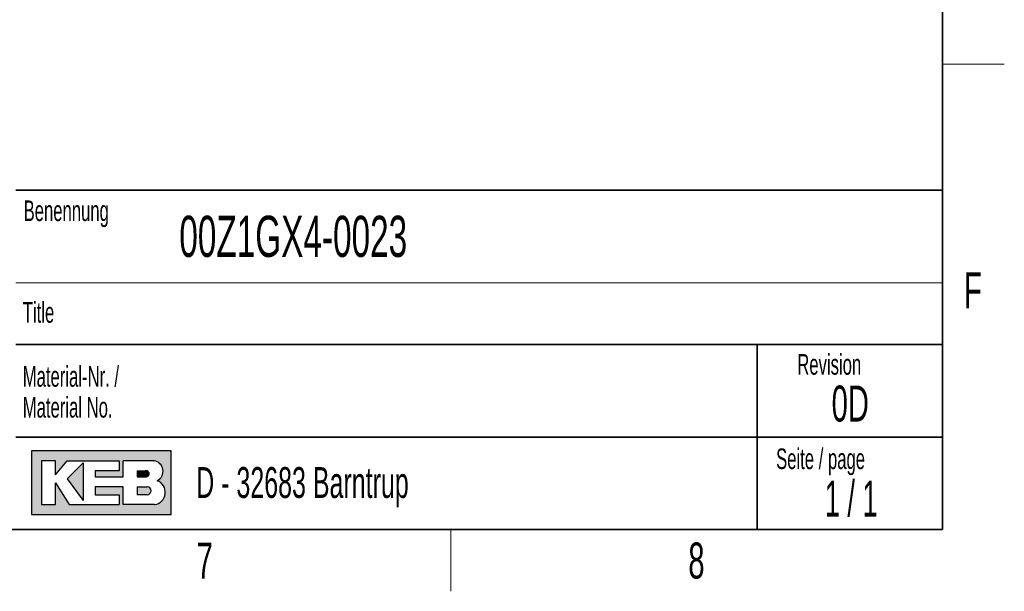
# Model space of a CAD drawing. Header units: millimetres. Extents: x 5 to 418, y 2 to 292.
# Tile 26 of 38: x 318 to 414, y 6 to 62. Entities that reach past the tile are written whole.
import ezdxf

# ---------------------------------------------------------------- set-up
doc = ezdxf.new("R2010")
doc.units = ezdxf.units.MM
doc.layers.add('SLD-0', color=7, linetype='Continuous')
doc.styles.add('SLDTEXTSTYLE0', font='TXT', dxfattribs={"width": 0.605})
doc.styles.add('SLDTEXTSTYLE1', font='TXT', dxfattribs={"width": 0.563})

msp = doc.modelspace()

# ---------------------------------------------------------------- hatches: boundary and pattern name
at = {"linetype": 'Continuous'}
h = msp.add_hatch(color=7, dxfattribs=at)
h.paths.add_polyline_path([(319.519086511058, 13.45626988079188), (333.083981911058, 13.45626988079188), (333.083981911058, 19.65736492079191), (319.519086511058, 19.65736492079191)], flags=0)
edge = h.paths.add_edge_path(flags=0)
edge.add_arc((331.3188604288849, 15.61738520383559), 1.20464082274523, -81.72003226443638, 70.1709600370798, ccw=False)
edge.add_line((331.4923410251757, 14.42530131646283), (331.480008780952, 14.42519098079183))
edge.add_line((331.480008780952, 14.42519098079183), (328.4331606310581, 14.42519098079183))
edge.add_line((328.4331606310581, 14.42519098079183), (328.4331606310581, 16.16924896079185))
edge.add_line((328.4331606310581, 16.16924896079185), (325.7201815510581, 16.16924896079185))
edge.add_line((325.7201815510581, 16.16924896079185), (325.7201815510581, 15.39411208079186))
edge.add_line((325.7201815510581, 15.39411208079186), (328.0455921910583, 15.39411208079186))
edge.add_line((328.0455921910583, 15.39411208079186), (328.0455921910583, 14.42519098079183))
edge.add_line((328.0455921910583, 14.42519098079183), (323.2009866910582, 14.42519098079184))
edge.add_line((323.2009866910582, 14.42519098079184), (321.8444971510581, 16.55681740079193))
edge.add_line((321.8444971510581, 16.55681740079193), (321.8444971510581, 14.42519098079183))
edge.add_line((321.8444971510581, 14.42519098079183), (320.4880076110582, 14.42519098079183))
edge.add_line((320.4880076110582, 14.42519098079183), (320.4880076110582, 18.68844382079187))
edge.add_line((320.4880076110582, 18.68844382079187), (321.8444971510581, 18.68844382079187))
edge.add_line((321.8444971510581, 18.68844382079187), (321.8444971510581, 17.33195428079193))
edge.add_line((321.8444971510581, 17.33195428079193), (323.0072024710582, 18.68844382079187))
edge.add_line((323.0072024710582, 18.68844382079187), (328.0455921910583, 18.68844382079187))
edge.add_line((328.0455921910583, 18.68844382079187), (328.0455921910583, 17.71952272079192))
edge.add_line((328.0455921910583, 17.71952272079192), (325.7201815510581, 17.71952272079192))
edge.add_line((325.7201815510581, 17.71952272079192), (325.7201815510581, 17.13817006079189))
edge.add_line((325.7201815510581, 17.13817006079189), (328.4331606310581, 17.13817006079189))
edge.add_line((328.4331606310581, 17.13817006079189), (328.4331606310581, 18.68844382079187))
edge.add_line((328.4331606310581, 18.68844382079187), (331.4242487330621, 18.68844382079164))
edge.add_line((331.4242487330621, 18.68844382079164), (331.4256482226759, 18.68844382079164))
edge.add_line((331.4256482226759, 18.68844382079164), (331.4259454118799, 18.68845828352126))
edge.add_arc((331.2860949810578, 17.67430640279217), 1.023749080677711, -64.45894120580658, 82.14849338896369, ccw=False)
msp.add_hatch(color=7, dxfattribs=at).paths.add_polyline_path([(324.5574762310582, 14.81275942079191), (324.557476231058, 18.49465960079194), (323.0072024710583, 16.94438584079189)], flags=0)
h = msp.add_hatch(color=7, dxfattribs=at)
edge = h.paths.add_edge_path(flags=0)
edge.add_line((329.7896501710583, 17.13817006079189), (330.6013652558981, 17.13817006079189))
edge.add_arc((330.6568434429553, 17.42884639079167), 0.2959232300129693, 259.1945394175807, 460.8054605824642)
edge.add_line((330.6013652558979, 17.71952272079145), (329.7896501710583, 17.71952272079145))
edge.add_line((329.7896501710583, 17.71952272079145), (329.7896501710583, 17.13817006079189))
h = msp.add_hatch(color=7, dxfattribs=at)
edge = h.paths.add_edge_path(flags=0)
edge.add_line((329.7896501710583, 15.39411208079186), (330.7588584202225, 15.39411208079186))
edge.add_arc((330.7588584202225, 15.78168052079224), 0.3875684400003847, 270.0000000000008, 450.0000000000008)
edge.add_line((330.7588584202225, 16.16924896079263), (330.7386620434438, 16.16924896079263))
edge.add_line((330.7386620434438, 16.16924896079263), (329.7896501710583, 16.16924896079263))
edge.add_line((329.7896501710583, 16.16924896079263), (329.7896501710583, 15.39411208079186))

# ---------------------------------------------------------------- linework, layer by layer
at = {"layer": 'SLD-0', "lineweight": 35}
for p, q in [((408, 12), (408, 282.5)), ((318, 45), (408, 45)), ((408, 45), (408, 12)), ((408, 30), (318, 30)), ((390, 12), (390, 30)), ((318, 21), (390, 21)), ((390, 21), (408, 21)), ((26, 12), (408, 12))]:
    msp.add_line(p, q, dxfattribs=at)
at = {"layer": 'SLD-0', "lineweight": 18}
for p, q in [((408, 57.25), (414, 57.25)), ((360.25, 6), (360.25, 12))]:
    msp.add_line(p, q, dxfattribs=at)
at = {"layer": 'SLD-0', "color": 7, "linetype": 'Continuous', "lineweight": 18}
msp.add_line((318, 36), (408, 36), dxfattribs=at)
at = {"layer": 'SLD-0', "linetype": 'Continuous'}
for p, q in [((333.0839819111, 19.6573649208), (319.5190865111, 19.6573649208)), ((319.5190865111, 19.6573649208), (319.5190865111, 13.4562698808)), ((333.0839819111, 13.4562698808), (333.0839819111, 19.6573649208)), ((321.8444971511, 18.6884438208), (320.4880076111, 18.6884438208)), ((320.4880076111, 18.6884438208), (320.4880076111, 14.4251909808)), ((321.8444971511, 17.3319542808), (323.0072024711, 18.6884438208)), ((321.8444971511, 17.3319542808), (321.8444971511, 18.6884438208)), ((323.0072024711, 18.6884438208), (328.0455921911, 18.6884438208)), ((324.5574762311, 18.4946596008), (323.0072024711, 16.9443858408)), ((324.5574762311, 18.4946596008), (324.5574762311, 14.8127594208)), ((328.0455921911, 18.6884438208), (328.0455921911, 17.7195227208)), ((331.4242487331, 18.6884438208), (328.4331606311, 18.6884438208)), ((328.4331606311, 17.1381700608), (328.4331606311, 18.6884438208)), ((331.4242487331, 18.6884438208), (331.4256482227, 18.6884438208)), ((331.4256482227, 18.6884438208), (331.4259454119, 18.6884582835)), ((325.7201815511, 17.7195227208), (325.7201815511, 17.1381700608)), ((328.0455921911, 17.7195227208), (325.7201815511, 17.7195227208)), ((329.7896501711, 17.7195227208), (330.6013652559, 17.7195227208)), ((329.7896501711, 17.7195227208), (329.7896501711, 17.1381700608)), ((321.8444971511, 14.4251909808), (321.8444971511, 16.5568174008)), ((321.8444971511, 16.5568174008), (323.2009866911, 14.4251909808)), ((323.0072024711, 16.9443858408), (324.5574762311, 14.8127594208)), ((325.7201815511, 17.1381700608), (328.4331606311, 17.1381700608)), ((329.7896501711, 17.1381700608), (330.6013652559, 17.1381700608)), ((325.7201815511, 16.1692489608), (325.7201815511, 15.3941120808)), ((328.4331606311, 16.1692489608), (325.7201815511, 16.1692489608)), ((325.7201815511, 15.3941120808), (328.0455921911, 15.3941120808)), ((328.0455921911, 15.3941120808), (328.0455921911, 14.4251909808)), ((328.4331606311, 14.4251909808), (328.4331606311, 16.1692489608)), ((329.7896501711, 16.1692489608), (330.7588584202, 16.1692489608)), ((329.7896501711, 16.1692489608), (329.7896501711, 15.3941120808)), ((330.7588584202, 15.3941120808), (329.7896501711, 15.3941120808)), ((330.7386620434, 16.1692489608), (330.7588584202, 16.1692489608)), ((320.4880076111, 14.4251909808), (321.8444971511, 14.4251909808)), ((323.2009866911, 14.4251909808), (328.0455921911, 14.4251909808)), ((331.480008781, 14.4251909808), (328.4331606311, 14.4251909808)), ((331.480008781, 14.4251909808), (331.4923410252, 14.4253013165)), ((319.5190865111, 13.4562698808), (333.0839819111, 13.4562698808))]:
    msp.add_line(p, q, dxfattribs=at)
at = {"layer": 'SLD-0'}
for p, q in [((331.4242487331, 18.6884438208), (331.4256482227, 18.6884438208)), ((331.4256482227, 18.6884438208), (331.4259454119, 18.6884582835)), ((331.480008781, 14.4251909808), (331.4923410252, 14.4253013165))]:
    msp.add_line(p, q, dxfattribs=at)
at = {"layer": 'SLD-0', "color": 7, "linetype": 'Continuous', "lineweight": 35}
msp.add_line((408, 12), (318, 12), dxfattribs=at)
at = {"layer": 'SLD-0', "linetype": 'Continuous'}
for centre, radius, start, end in [((331.2860949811, 17.6743064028), 1.023749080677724, 295.5410587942, 82.148493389), ((330.656843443, 17.4288463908), 0.2959232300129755, 259.1945394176, 100.8054605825), ((331.3188604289, 15.6173852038), 1.204640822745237, 278.2799677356, 70.1709600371), ((330.7588584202, 15.7816805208), 0.387568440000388, 270, 90)]:
    msp.add_arc(centre, radius, start, end, dxfattribs=at)

# ---------------------------------------------------------------- texts
at = {"layer": 'SLD-0'}
for s, insert, char_height, attachment_point, style in [('Benennung', (318.7636716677, 43.9908879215), 2, 1, 'SLDTEXTSTYLE0'), ('00Z1GX4-0023', (333.8826865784, 42.5045188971), 4, 1, 'SLDTEXTSTYLE0'), ('F', (410.9536166, 37.0010772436), 3.5, 2, 'SLDTEXTSTYLE0'), ('Title', (318.6797653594, 34.1107265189), 2, 1, 'SLDTEXTSTYLE0'), ('Revision', (393.8965220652, 29.0591225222), 2, 1, 'SLDTEXTSTYLE0'), ('Material-Nr. /', (318.6797653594, 27.8878268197), 2, 1, 'SLDTEXTSTYLE0'), ('0D', (399.0407489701, 26.0023621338), 3.5, 2, 'SLDTEXTSTYLE0'), ('Material No.', (318.6797653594, 24.8878267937), 2, 1, 'SLDTEXTSTYLE0'), ('Seite / page', (391.8390568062, 19.8830679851), 2, 1, 'SLDTEXTSTYLE0'), ('D - 32683 Barntrup', (335.5202035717, 18.0786992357), 3, 1, 'SLDTEXTSTYLE0'), ('1 / 1', (399.1297679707, 16.7706515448), 3.5, 2, 'SLDTEXTSTYLE1'), ('7', (336.3527123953, 10.7429955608), 3.5, 2, 'SLDTEXTSTYLE0'), ('8', (384.1027123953, 10.7429955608), 3.5, 2, 'SLDTEXTSTYLE0')]:
    msp.add_mtext(s, dxfattribs=dict(at, insert=insert, char_height=char_height, attachment_point=attachment_point, style=style))

doc.saveas('drawing.dxf')
